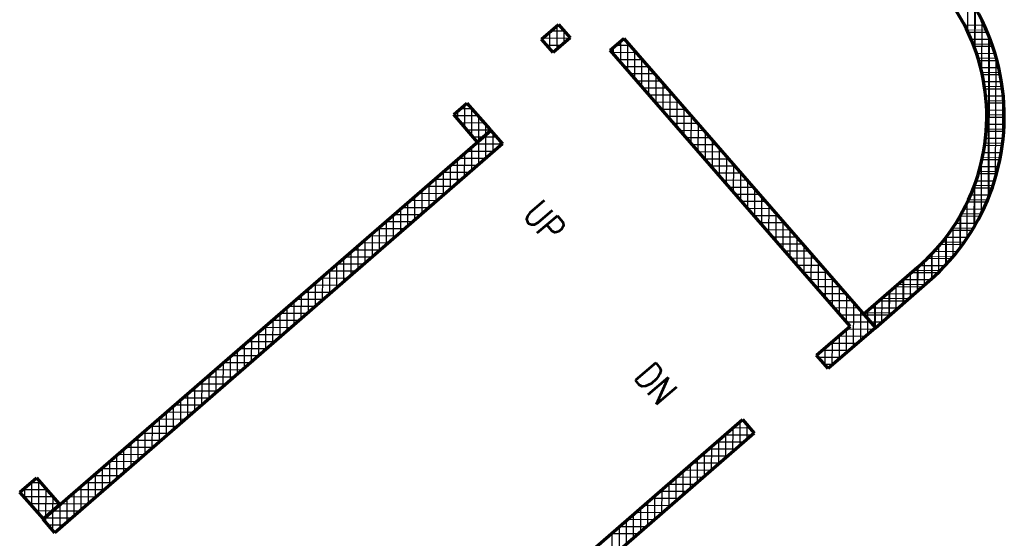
# Model space of a CAD drawing. Header units: millimetres. Extents: x 98667 to 994031, y -2704 to 533009.
# Tile 153 of 256: x 564914 to 575951, y 318617 to 324435. Entities that reach past the tile are written whole.
import ezdxf

# ---------------------------------------------------------------- set-up
doc = ezdxf.new("R2010")
doc.units = ezdxf.units.MM
for name, color, linetype, lineweight in [('A-ANNO-TARG', 4, 'Continuous', 30), ('A-WALL-FULL', 6, 'Continuous', 70), ('A-WALL-PATT', 5, 'Continuous', 15)]:
    doc.layers.add(name, color=color, linetype=linetype, lineweight=lineweight)
doc.layers.add('A-WALL-PATT-50', color=5, linetype='Continuous')
doc.styles.add('SOM-TEXT', font='SIMPLEX.shx', dxfattribs={"width": 0.8})

msp = doc.modelspace()

# ---------------------------------------------------------------- linework, layer by layer
at = {"layer": 'A-WALL-FULL', "color": 251, "linetype": 'ByBlock'}
for p, q in [((570764, 324218), (570952, 324382)), ((570952, 324382), (571083, 324230)), ((570895, 324067), (570764, 324218)), ((571083, 324230), (570895, 324067)), ((571534, 324093), (571685, 324224)), ((571685, 324224), (574506, 320979)), ((574224, 320998), (571534, 324093)), ((569782, 323370), (569928, 323497)), ((569928, 323497), (570185, 323205)), ((570044, 323062), (569782, 323370)), ((565176, 318831), (570195, 323193)), ((570195, 323193), (570044, 323062)), ((570185, 323205), (570195, 323193)), ((570195, 323193), (570327, 323043)), ((570327, 323043), (565308, 318680)), ((574978, 321655), (574375, 321130)), ((574506, 320979), (575109, 321504)), ((574375, 321130), (574506, 320979)), ((573847, 320670), (574224, 320998)), ((574506, 320979), (573978, 320520)), ((573978, 320520), (573847, 320670)), ((567847, 315455), (573016, 319949)), ((573016, 319949), (573148, 319798)), ((573148, 319798), (567827, 315173)), ((564914, 319133), (565103, 319297)), ((565103, 319297), (565354, 319008)), ((565181, 318835), (564914, 319133)), ((565365, 318995), (565181, 318835)), ((565354, 319008), (565365, 318995)), ((565308, 318680), (565176, 318831))]:
    msp.add_line(p, q, dxfattribs=at)
for centre, radius, start, end in [((573509, 323350), 2442, 310.9219, 131.0781), ((573519, 323349), 2235, 310.7408, 131.2697)]:
    msp.add_arc(centre, radius, start, end, dxfattribs=at)
at = {"layer": 'A-WALL-PATT', "color": 251, "linetype": 'Continuous'}
for p, q in [((575626, 324096), (575627, 324565)), ((570858, 324110), (570858, 324300)), ((571019, 324305), (570864, 324305)), ((571017, 324173), (571017, 324307)), ((575750, 324319), (575532, 324320)), ((571651, 323958), (571652, 324195)), ((575812, 324161), (575601, 324161)), ((575780, 322451), (575785, 324235)), ((570986, 324146), (570826, 324147)), ((571755, 324144), (571593, 324144)), ((571809, 323776), (571810, 324080)), ((571893, 323985), (571627, 323986)), ((575862, 324002), (575656, 324002)), ((572031, 323826), (571766, 323826)), ((571968, 323594), (571968, 323898)), ((575901, 323843), (575699, 323843)), ((572126, 323412), (572127, 323716)), ((572170, 323667), (571904, 323667)), ((575928, 323684), (575729, 323685)), ((572308, 323507), (572042, 323508)), ((572284, 323230), (572285, 323534)), ((575945, 323525), (575747, 323526)), ((575940, 323123), (575942, 323563)), ((569903, 323228), (569903, 323476)), ((570053, 323355), (569794, 323356)), ((570061, 323077), (570062, 323345)), ((572446, 323348), (572181, 323349)), ((572442, 323048), (572443, 323352)), ((575951, 323366), (575754, 323367)), ((570193, 323196), (569930, 323197)), ((570220, 322949), (570220, 323164)), ((572585, 323189), (572319, 323190)), ((572601, 322866), (572601, 323170)), ((575947, 323208), (575750, 323208)), ((570060, 322811), (570061, 323077)), ((570320, 323037), (570015, 323038)), ((572723, 323030), (572457, 323031)), ((572759, 322684), (572760, 322988)), ((575932, 323049), (575734, 323050)), ((570138, 322878), (569833, 322879)), ((569901, 322673), (569902, 322939)), ((572861, 322871), (572596, 322872)), ((575907, 322890), (575707, 322891)), ((569742, 322534), (569743, 322801)), ((572917, 322502), (572918, 322806)), ((575872, 322732), (575667, 322732)), ((569583, 322396), (569584, 322662)), ((569956, 322720), (569651, 322721)), ((573000, 322712), (572734, 322713)), ((573075, 322320), (573076, 322624)), ((569424, 322258), (569425, 322524)), ((569774, 322562), (569469, 322563)), ((573138, 322553), (572872, 322553)), ((575824, 322573), (575615, 322574)), ((575620, 322122), (575622, 322591)), ((569592, 322404), (569287, 322405)), ((573276, 322394), (573011, 322394)), ((573234, 322138), (573234, 322442)), ((575765, 322414), (575550, 322415)), ((569265, 322119), (569265, 322386)), ((569410, 322245), (569105, 322246)), ((569106, 321981), (569106, 322247)), ((573415, 322234), (573149, 322235)), ((573392, 321956), (573393, 322260)), ((575461, 321882), (575462, 322244)), ((575692, 322256), (575469, 322256)), ((569228, 322087), (568923, 322088)), ((568946, 321843), (568947, 322109)), ((573553, 322075), (573287, 322076)), ((573550, 321774), (573551, 322078)), ((575606, 322097), (575371, 322098)), ((568787, 321704), (568788, 321971)), ((575302, 321691), (575302, 322002)), ((569046, 321929), (568741, 321930)), ((573691, 321916), (573426, 321917)), ((573708, 321592), (573709, 321895)), ((575502, 321939), (575254, 321940)), ((568864, 321771), (568559, 321772)), ((568628, 321566), (568629, 321832)), ((573830, 321757), (573564, 321758)), ((575380, 321780), (575112, 321781)), ((575142, 321534), (575143, 321813)), ((568469, 321428), (568470, 321694)), ((573867, 321410), (573867, 321713)), ((575235, 321622), (574940, 321623)), ((574983, 321395), (574984, 321661)), ((568310, 321289), (568311, 321556)), ((568682, 321612), (568377, 321613)), ((573968, 321598), (573702, 321599)), ((574025, 321228), (574026, 321531)), ((574824, 321256), (574825, 321522)), ((568151, 321151), (568152, 321417)), ((568499, 321454), (568195, 321455)), ((574106, 321439), (573841, 321439)), ((575062, 321464), (574759, 321465)), ((568317, 321296), (568013, 321297)), ((574183, 321045), (574184, 321349)), ((574881, 321306), (574577, 321306)), ((574665, 321117), (574666, 321383)), ((567992, 321013), (567992, 321279)), ((574245, 321280), (573979, 321280)), ((574506, 320979), (574507, 321245)), ((568135, 321138), (567831, 321139)), ((567833, 320874), (567833, 321141)), ((574383, 321120), (574117, 321121)), ((574341, 320835), (574342, 321167)), ((574699, 321147), (574396, 321148)), ((567953, 320979), (567649, 320980)), ((567673, 320736), (567674, 321002)), ((574182, 320697), (574183, 320963)), ((574486, 320961), (574182, 320962)), ((574518, 320989), (574497, 320989)), ((574500, 320974), (574500, 320985)), ((567514, 320598), (567515, 320864)), ((567771, 320821), (567467, 320822)), ((574304, 320803), (574000, 320804)), ((574023, 320559), (574024, 320824)), ((567589, 320663), (567285, 320664)), ((567355, 320459), (567356, 320726)), ((573864, 320650), (573865, 320686)), ((574122, 320645), (573868, 320646)), ((567196, 320321), (567197, 320587)), ((567037, 320183), (567038, 320449)), ((567407, 320505), (567103, 320506)), ((566878, 320044), (566879, 320311)), ((567225, 320346), (566920, 320347)), ((567043, 320188), (566738, 320189)), ((566719, 319906), (566719, 320172)), ((566861, 320030), (566556, 320031)), ((566560, 319768), (566560, 320034)), ((566679, 319872), (566374, 319873)), ((566400, 319629), (566401, 319896)), ((573099, 319854), (572908, 319855)), ((572909, 319591), (572910, 319856)), ((573068, 319729), (573069, 319889)), ((566241, 319491), (566242, 319757)), ((566497, 319713), (566192, 319714)), ((573030, 319695), (572726, 319696)), ((572750, 319452), (572751, 319718)), ((566315, 319555), (566010, 319556)), ((566082, 319353), (566083, 319619)), ((572848, 319537), (572544, 319538)), ((572591, 319314), (572592, 319579)), ((565923, 319214), (565924, 319481)), ((572432, 319176), (572432, 319441)), ((565764, 319076), (565765, 319342)), ((566133, 319397), (565828, 319398)), ((572273, 319037), (572273, 319303)), ((572666, 319379), (572362, 319380)), ((565152, 319241), (565038, 319241)), ((565128, 318894), (565129, 319266)), ((565605, 318938), (565605, 319204)), ((565951, 319239), (565646, 319240)), ((572484, 319221), (572180, 319222)), ((565290, 319082), (564959, 319083)), ((564970, 319071), (564970, 319182)), ((565287, 318927), (565288, 319084)), ((565769, 319080), (565464, 319081)), ((572113, 318899), (572114, 319164)), ((565446, 318799), (565446, 319066)), ((571954, 318761), (571955, 319026)), ((572302, 319062), (571998, 319063)), ((565282, 318923), (565102, 318924)), ((565587, 318922), (565282, 318923)), ((565287, 318705), (565287, 318927)), ((571795, 318622), (571796, 318888)), ((572120, 318904), (571816, 318905)), ((565405, 318764), (565235, 318764)), ((571636, 318484), (571637, 318750)), ((571937, 318746), (571634, 318747))]:
    msp.add_line(p, q, dxfattribs=at)
at = {"layer": 'A-WALL-PATT-50', "color": 251, "linetype": 'Continuous'}
for p, q in [((575541, 324300), (575543, 324702)), ((575620, 324111), (575622, 324575)), ((575699, 323842), (575701, 324427)), ((570858, 324110), (570858, 324300)), ((571019, 324305), (570864, 324305)), ((570937, 324104), (570938, 324369)), ((571017, 324173), (571017, 324307)), ((575727, 324371), (575506, 324372)), ((575762, 324292), (575545, 324292)), ((571077, 324225), (570773, 324226)), ((570779, 324201), (570779, 324231)), ((571651, 323958), (571652, 324195)), ((571685, 324224), (571684, 324224)), ((571730, 323867), (571731, 324171)), ((575794, 324212), (575580, 324213)), ((575774, 322438), (575779, 324249)), ((570986, 324146), (570826, 324147)), ((571824, 324064), (571558, 324065)), ((571572, 324049), (571572, 324126)), ((571755, 324144), (571593, 324144)), ((571809, 323776), (571810, 324080)), ((575822, 324133), (575612, 324133)), ((575847, 324053), (575640, 324054)), ((571893, 323985), (571627, 323986)), ((571888, 323685), (571889, 323989)), ((575870, 323974), (575665, 323974)), ((575854, 322669), (575858, 324017)), ((571962, 323905), (571696, 323906)), ((572031, 323826), (571766, 323826)), ((571968, 323594), (571968, 323898)), ((575889, 323894), (575686, 323895)), ((572100, 323746), (571835, 323747)), ((572047, 323503), (572048, 323807)), ((572126, 323412), (572127, 323716)), ((575906, 323815), (575705, 323816)), ((575920, 323736), (575720, 323736)), ((572170, 323667), (571904, 323667)), ((572205, 323321), (572206, 323625)), ((575932, 323656), (575733, 323657)), ((575935, 323069), (575936, 323616)), ((572239, 323587), (571973, 323588)), ((572308, 323507), (572042, 323508)), ((572284, 323230), (572285, 323534)), ((575940, 323577), (575742, 323577)), ((575947, 323497), (575749, 323498)), ((569824, 323321), (569824, 323406)), ((569983, 323434), (569857, 323435)), ((569903, 323228), (569903, 323476)), ((569982, 323135), (569983, 323435)), ((572377, 323428), (572111, 323429)), ((572363, 323139), (572364, 323443)), ((575950, 323418), (575753, 323419)), ((570053, 323355), (569794, 323356)), ((570123, 323275), (569862, 323276)), ((570061, 323077), (570062, 323345)), ((572446, 323348), (572181, 323349)), ((572442, 323048), (572443, 323352)), ((575951, 323339), (575754, 323339)), ((570193, 323196), (569930, 323197)), ((570141, 323146), (570141, 323255)), ((570220, 322949), (570220, 323164)), ((572515, 323269), (572250, 323269)), ((572585, 323189), (572319, 323190)), ((572521, 322957), (572522, 323261)), ((572601, 322866), (572601, 323170)), ((575945, 323180), (575748, 323180)), ((575949, 323259), (575752, 323260)), ((570107, 323117), (569997, 323117)), ((570060, 322811), (570061, 323077)), ((570262, 323116), (570106, 323117)), ((570140, 322880), (570141, 323147)), ((570299, 323019), (570299, 323074)), ((572654, 323110), (572388, 323110)), ((572680, 322775), (572681, 323079)), ((575938, 323101), (575740, 323101)), ((570229, 322958), (569924, 322958)), ((569981, 322742), (569982, 323008)), ((570320, 323037), (570015, 323038)), ((572723, 323030), (572457, 323031)), ((572792, 322950), (572526, 322951)), ((572759, 322684), (572760, 322988)), ((575917, 322942), (575717, 322942)), ((575929, 323021), (575730, 323022)), ((569822, 322604), (569822, 322870)), ((570138, 322878), (569833, 322879)), ((569901, 322673), (569902, 322939)), ((572861, 322871), (572596, 322872)), ((572838, 322593), (572839, 322897)), ((575695, 322260), (575696, 322844)), ((575902, 322863), (575701, 322863)), ((569663, 322465), (569663, 322732)), ((569742, 322534), (569743, 322801)), ((570047, 322799), (569742, 322800)), ((572930, 322791), (572665, 322792)), ((572917, 322502), (572918, 322806)), ((575884, 322783), (575681, 322784)), ((569865, 322641), (569560, 322642)), ((569583, 322396), (569584, 322662)), ((569956, 322720), (569651, 322721)), ((573000, 322712), (572734, 322713)), ((573069, 322632), (572803, 322633)), ((572996, 322411), (572997, 322715)), ((573075, 322320), (573076, 322624)), ((575841, 322625), (575634, 322625)), ((575864, 322704), (575659, 322704)), ((569424, 322258), (569425, 322524)), ((569774, 322562), (569469, 322563)), ((569503, 322327), (569504, 322593)), ((573138, 322553), (572872, 322553)), ((573154, 322229), (573155, 322533)), ((575815, 322545), (575605, 322546)), ((575615, 322113), (575616, 322576)), ((569592, 322404), (569287, 322405)), ((569344, 322189), (569345, 322455)), ((569683, 322483), (569378, 322484)), ((573207, 322473), (572941, 322474)), ((573276, 322394), (573011, 322394)), ((573234, 322138), (573234, 322442)), ((575786, 322466), (575573, 322467)), ((569185, 322050), (569186, 322317)), ((569501, 322325), (569196, 322325)), ((569265, 322119), (569265, 322386)), ((573345, 322314), (573080, 322315)), ((573313, 322047), (573314, 322351)), ((575718, 322307), (575497, 322308)), ((575535, 321986), (575536, 322386)), ((575753, 322387), (575537, 322387)), ((569026, 321912), (569027, 322178)), ((569410, 322245), (569105, 322246)), ((569106, 321981), (569106, 322247)), ((573415, 322234), (573149, 322235)), ((573392, 321956), (573393, 322260)), ((575678, 322228), (575453, 322229)), ((575455, 321875), (575456, 322234)), ((569228, 322087), (568923, 322088)), ((568946, 321843), (568947, 322109)), ((569319, 322166), (569014, 322167)), ((573484, 322155), (573218, 322156)), ((573553, 322075), (573287, 322076)), ((573471, 321865), (573472, 322169)), ((573550, 321774), (573551, 322078)), ((575589, 322070), (575352, 322070)), ((575376, 321775), (575377, 322106)), ((575636, 322149), (575405, 322150)), ((568787, 321704), (568788, 321971)), ((569137, 322008), (568832, 322009)), ((568867, 321774), (568868, 322040)), ((573622, 321996), (573356, 321996)), ((573629, 321683), (573630, 321987)), ((575538, 321990), (575294, 321991)), ((575296, 321685), (575297, 321994)), ((568955, 321850), (568650, 321851)), ((568708, 321635), (568709, 321902)), ((569046, 321929), (568741, 321930)), ((573691, 321916), (573426, 321917)), ((573708, 321592), (573709, 321895)), ((575216, 321604), (575217, 321896)), ((575483, 321911), (575231, 321912)), ((568549, 321497), (568549, 321763)), ((568864, 321771), (568559, 321772)), ((568628, 321566), (568629, 321832)), ((573760, 321837), (573495, 321837)), ((573830, 321757), (573564, 321758)), ((573787, 321501), (573788, 321804)), ((575057, 321460), (575058, 321728)), ((575357, 321753), (575084, 321754)), ((575137, 321529), (575138, 321808)), ((575422, 321832), (575161, 321833)), ((568390, 321359), (568390, 321625)), ((568773, 321692), (568468, 321692)), ((568469, 321428), (568470, 321694)), ((573899, 321677), (573633, 321678)), ((573867, 321410), (573867, 321713)), ((573946, 321319), (573947, 321622)), ((574978, 321390), (574979, 321656)), ((575285, 321674), (574999, 321674)), ((568591, 321533), (568286, 321534)), ((568310, 321289), (568311, 321556)), ((568682, 321612), (568377, 321613)), ((573968, 321598), (573702, 321599)), ((574037, 321518), (573771, 321519)), ((574025, 321228), (574026, 321531)), ((575121, 321515), (574818, 321516)), ((574819, 321251), (574819, 321517)), ((574898, 321321), (574899, 321587)), ((575207, 321594), (574909, 321595)), ((568151, 321151), (568152, 321417)), ((568499, 321454), (568195, 321455)), ((568230, 321220), (568231, 321487)), ((574106, 321439), (573841, 321439)), ((574104, 321136), (574105, 321440)), ((575031, 321436), (574727, 321437)), ((574739, 321182), (574740, 321448)), ((568317, 321296), (568013, 321297)), ((568071, 321082), (568072, 321348)), ((568408, 321375), (568104, 321376)), ((574175, 321359), (573910, 321360)), ((574183, 321045), (574184, 321349)), ((574580, 321043), (574581, 321309)), ((574940, 321357), (574636, 321358)), ((574660, 321113), (574660, 321379)), ((567912, 320944), (567913, 321210)), ((568226, 321217), (567922, 321218)), ((567992, 321013), (567992, 321279)), ((574245, 321280), (573979, 321280)), ((574314, 321200), (574048, 321201)), ((574262, 320766), (574263, 321258)), ((574758, 321199), (574455, 321200)), ((574500, 320985), (574501, 321240)), ((574849, 321278), (574546, 321279)), ((567753, 320805), (567754, 321072)), ((568135, 321138), (567831, 321139)), ((567833, 320874), (567833, 321141)), ((574383, 321120), (574117, 321121)), ((574341, 320835), (574342, 321167)), ((574668, 321120), (574383, 321120)), ((574421, 321076), (574422, 321170)), ((574421, 320905), (574421, 321076)), ((567953, 320979), (567649, 320980)), ((567673, 320736), (567674, 321002)), ((568044, 321059), (567740, 321059)), ((574182, 320697), (574183, 320963)), ((574486, 320961), (574182, 320962)), ((574452, 321041), (574186, 321042)), ((574577, 321041), (574452, 321041)), ((574500, 320974), (574500, 320985)), ((567514, 320598), (567515, 320864)), ((567862, 320900), (567558, 320901)), ((567594, 320667), (567595, 320933)), ((574395, 320882), (574091, 320883)), ((574103, 320628), (574103, 320894)), ((567680, 320742), (567376, 320743)), ((567435, 320529), (567435, 320795)), ((567771, 320821), (567467, 320822)), ((573944, 320559), (573944, 320755)), ((574304, 320803), (574000, 320804)), ((574023, 320559), (574024, 320824)), ((567276, 320390), (567276, 320657)), ((567589, 320663), (567285, 320664)), ((567355, 320459), (567356, 320726)), ((573864, 320650), (573865, 320686)), ((574122, 320645), (573868, 320646)), ((574213, 320724), (573909, 320725)), ((567116, 320252), (567117, 320518)), ((567498, 320584), (567194, 320585)), ((567196, 320321), (567197, 320587)), ((574031, 320566), (573937, 320566)), ((567316, 320426), (567012, 320426)), ((567037, 320183), (567038, 320449)), ((567407, 320505), (567103, 320506)), ((566878, 320044), (566879, 320311)), ((567225, 320346), (566920, 320347)), ((566957, 320114), (566958, 320380)), ((567043, 320188), (566738, 320189)), ((566798, 319975), (566799, 320242)), ((567134, 320267), (566829, 320268)), ((566639, 319837), (566640, 320103)), ((566952, 320109), (566647, 320110)), ((566719, 319906), (566719, 320172)), ((566480, 319699), (566481, 319965)), ((566861, 320030), (566556, 320031)), ((566560, 319768), (566560, 320034)), ((566679, 319872), (566374, 319873)), ((566400, 319629), (566401, 319896)), ((566770, 319951), (566465, 319952)), ((573099, 319854), (572908, 319855)), ((572909, 319591), (572910, 319856)), ((572989, 319660), (572989, 319925)), ((573030, 319934), (572999, 319934)), ((573068, 319729), (573069, 319889)), ((566241, 319491), (566242, 319757)), ((566588, 319793), (566283, 319793)), ((566321, 319560), (566322, 319827)), ((573121, 319775), (572817, 319775)), ((572829, 319521), (572830, 319787)), ((566406, 319634), (566101, 319635)), ((566162, 319422), (566162, 319688)), ((566497, 319713), (566192, 319714)), ((572670, 319383), (572671, 319649)), ((573030, 319695), (572726, 319696)), ((572750, 319452), (572751, 319718)), ((566003, 319284), (566003, 319550)), ((566315, 319555), (566010, 319556)), ((566082, 319353), (566083, 319619)), ((572848, 319537), (572544, 319538)), ((572591, 319314), (572592, 319579)), ((572939, 319616), (572635, 319617)), ((565843, 319145), (565844, 319412)), ((566224, 319476), (565919, 319477)), ((565923, 319214), (565924, 319481)), ((572432, 319176), (572432, 319441)), ((572757, 319458), (572453, 319459)), ((572511, 319245), (572512, 319510)), ((566042, 319318), (565737, 319319)), ((565764, 319076), (565765, 319342)), ((566133, 319397), (565828, 319398)), ((572575, 319300), (572271, 319301)), ((572273, 319037), (572273, 319303)), ((572352, 319106), (572353, 319372)), ((572666, 319379), (572362, 319380)), ((565152, 319241), (565038, 319241)), ((565049, 318982), (565050, 319251)), ((565128, 318894), (565129, 319266)), ((565605, 318938), (565605, 319204)), ((565951, 319239), (565646, 319240)), ((565684, 319007), (565685, 319273)), ((572484, 319221), (572180, 319222)), ((572193, 318968), (572194, 319234)), ((565221, 319161), (564947, 319162)), ((565290, 319082), (564959, 319083)), ((564970, 319071), (564970, 319182)), ((565208, 318858), (565209, 319175)), ((565287, 318927), (565288, 319084)), ((565769, 319080), (565464, 319081)), ((565525, 318869), (565526, 319135)), ((565860, 319160), (565555, 319160)), ((572034, 318830), (572035, 319095)), ((572393, 319142), (572089, 319142)), ((572113, 318899), (572114, 319164)), ((565359, 319002), (565030, 319003)), ((565366, 318730), (565367, 318997)), ((565678, 319001), (565373, 319002)), ((565446, 318799), (565446, 319066)), ((572211, 318983), (571907, 318984)), ((571954, 318761), (571955, 319026)), ((572302, 319062), (571998, 319063)), ((565282, 318923), (565102, 318924)), ((565207, 318796), (565208, 318858)), ((565587, 318922), (565282, 318923)), ((565287, 318705), (565287, 318927)), ((571795, 318622), (571796, 318888)), ((572120, 318904), (571816, 318905)), ((571875, 318691), (571875, 318957)), ((565191, 318844), (565173, 318844)), ((565496, 318843), (565191, 318844)), ((565405, 318764), (565235, 318764)), ((571636, 318484), (571637, 318750)), ((571716, 318553), (571716, 318819)), ((572029, 318825), (571725, 318826)), ((565314, 318685), (565304, 318685)), ((571846, 318667), (571543, 318668)), ((571556, 318415), (571557, 318680)), ((571937, 318746), (571634, 318747))]:
    msp.add_line(p, q, dxfattribs=at)

# ---------------------------------------------------------------- texts
at = {"layer": 'A-ANNO-TARG', "color": 251, "style": 'SOM-TEXT', "width": 0.8}
for s, p in [('UP', (570539, 322244)), ('DN', (571789, 320422))]:
    msp.add_text(s, height=300, rotation=310.4192, dxfattribs=at).set_placement(p)

doc.saveas('drawing.dxf')
